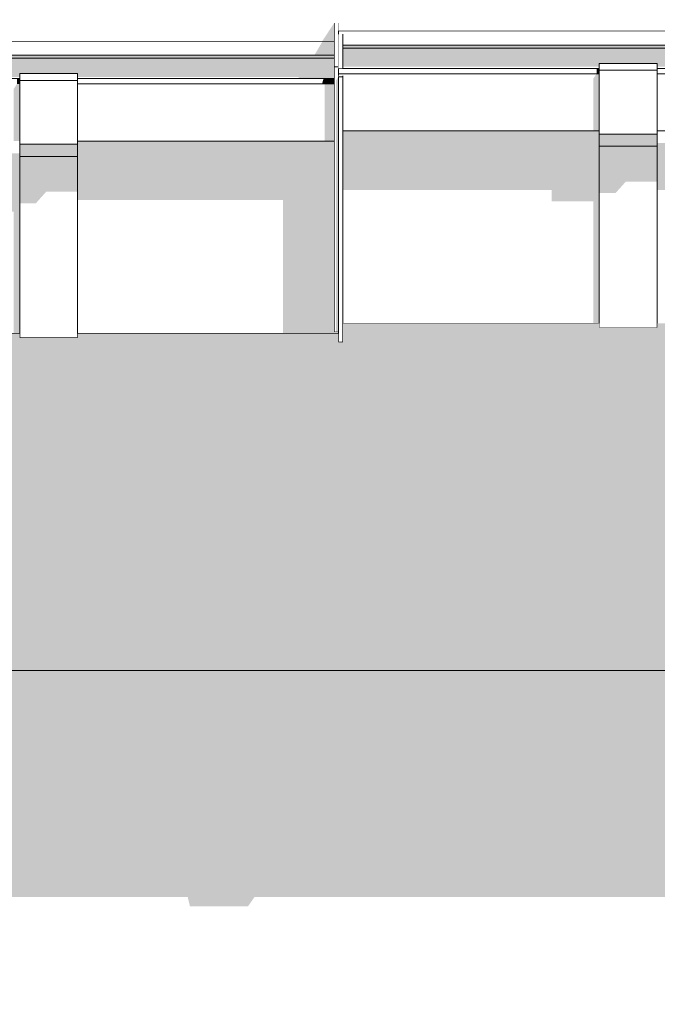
# Model space of a CAD drawing. Header units: millimetres. Extents: x 11 to 55443, y -2 to 19464.
# Tile 65 of 135: x 25034 to 25254, y 16586 to 16926. Entities that reach past the tile are written whole.
import ezdxf

# ---------------------------------------------------------------- set-up
doc = ezdxf.new("R2010")
doc.units = ezdxf.units.MM
doc.header["$MEASUREMENT"] = 0
doc.linetypes.add('Wipeout_Contour', pattern=[1000, 0, -1000])
for name, color, linetype in [('Nowe_A__DACHY', 7, 'Continuous'), ('Nowe_A__SCIANY', 7, 'Continuous'), ('Nowe_A_WN_WYPOSAZENIE', 7, 'Continuous')]:
    doc.layers.add(name, color=color, linetype=linetype)
doc.layers.add('Nowe_A__DACHY_Nr_pióra__92', color=7, linetype='Continuous', lineweight=13)
doc.layers.add('Nowe_A_WN_WYPOSAZENIE_Nr_pióra__2', color=7, linetype='Continuous', lineweight=13)

# ---------------------------------------------------------------- blocks, each defined once
blk = doc.blocks.new('ElemPrzekroju_1_1', base_point=(7287.15, 10853.98))
at = {"color": 254, "linetype": 'Wipeout_Contour', "lineweight": 0, "ltscale": 309390.890564}
blk.add_wipeout([(13174.94, 16663.09), (13177.21, 16663.09), (13177.21, 16583.09), (13174.94, 16583.09), (13174.94, 16173.98), (25493.8, 16173.98), (25493.8, 16586.35), (25490.8, 16586.35), (25490.8, 16666.35), (25493.8, 16666.35), (25493.8, 16701.59), (13174.94, 16701.59)], dxfattribs=at).dxf.layer = 'Nowe_A__SCIANY'
at = {"layer": 'Nowe_A__SCIANY', "linetype": 'Continuous', "lineweight": 0, "true_color": 0x000000}
blk.add_hatch(color=18, dxfattribs=at).paths.add_polyline_path([(13174.94, 16663.09), (13177.21, 16663.09), (13177.21, 16616.9), (13676.52, 16616.9), (13677.29, 16613.62), (13697.29, 16613.62), (13699.61, 16616.9), (14430.13, 16616.9), (14430.9, 16613.62), (14450.9, 16613.62), (14453.22, 16616.9), (15183.74, 16616.9), (15184.51, 16613.62), (15204.51, 16613.62), (15206.83, 16616.9), (15937.35, 16616.9), (15938.12, 16613.62), (15958.12, 16613.62), (15960.44, 16616.9), (16690.96, 16616.9), (16691.73, 16613.62), (16711.73, 16613.62), (16714.05, 16616.9), (17444.57, 16616.9), (17445.34, 16613.62), (17465.34, 16613.62), (17467.66, 16616.9), (18198.18, 16616.9), (18198.95, 16613.62), (18218.95, 16613.62), (18221.27, 16616.9), (18951.79, 16616.9), (18952.56, 16613.62), (18972.56, 16613.62), (18974.88, 16616.9), (19044.56, 16616.9), (19048.99, 16598.06), (19049.79, 16598.06), (19050.49, 16595.06), (19051.99, 16595.06), (19069.56, 16619.9), (19151.79, 16619.9), (19152.56, 16616.62), (19172.56, 16616.62), (19174.88, 16619.9), (19971.78, 16619.9), (19972.56, 16616.62), (19992.56, 16616.62), (19994.87, 16619.9), (20791.78, 16619.9), (20792.55, 16616.62), (20812.55, 16616.62), (20814.87, 16619.9), (21611.78, 16619.9), (21612.55, 16616.62), (21632.55, 16616.62), (21634.87, 16619.9), (22431.78, 16619.9), (22432.55, 16616.62), (22452.55, 16616.62), (22454.87, 16619.9), (23251.78, 16619.9), (23252.55, 16616.62), (23272.55, 16616.62), (23274.87, 16619.9), (24071.78, 16619.9), (24072.55, 16616.62), (24092.55, 16616.62), (24094.87, 16619.9), (24891.77, 16619.9), (24892.55, 16616.62), (24912.55, 16616.62), (24914.86, 16619.9), (24984.67, 16619.9), (24988.98, 16601.57), (24989.65, 16601.57), (24990.48, 16598.06), (24991.98, 16598.06), (25009.91, 16623.42), (25091.77, 16623.42), (25092.55, 16620.14), (25112.55, 16620.14), (25114.86, 16623.42), (25319.3, 16623.42), (25319.8, 16621.3), (25381.3, 16549.14), (25381.3, 16502.25), (25377.37, 16490.11), (25377.37, 16410.11), (25378.38, 16393.4), (25381.3, 16390.18), (25381.3, 16173.98), (25493.8, 16173.98), (25493.8, 16586.35), (25490.8, 16586.35), (25490.8, 16666.35), (25493.8, 16666.35), (25493.8, 16701.59), (13174.94, 16701.59)])
blk = doc.blocks.new('ElemPrzekroju_18_1', base_point=(7287.15, 10853.98))
at = {"color": 254, "linetype": 'Wipeout_Contour', "lineweight": 0, "ltscale": 121218.907448}
blk.add_wipeout([(25142.3, 16925.08), (25142.3, 16910), (25143.8, 16910), (25143.8, 16925.08)], dxfattribs=at).dxf.layer = 'Nowe_A_WN_WYPOSAZENIE'
at = {"color": 254, "linetype": 'Wipeout_Contour', "lineweight": 0, "ltscale": 182373.044272}
blk.add_wipeout([(25461.3, 16922.41), (25143.8, 16922.41), (25143.8, 16921.24), (25145.3, 16921.24), (25145.3, 16917.49), (25461.3, 16917.49)], dxfattribs=at).dxf.layer = 'Nowe_A_WN_WYPOSAZENIE'
at = {"color": 254, "linetype": 'Wipeout_Contour', "lineweight": 0, "ltscale": 121100.02579}
blk.add_wipeout([(25142.3, 16910), (25142.3, 16818.41), (25143.8, 16818.41), (25143.8, 16910)], dxfattribs=at).dxf.layer = 'Nowe_A_WN_WYPOSAZENIE'
at = {"layer": 'Nowe_A_WN_WYPOSAZENIE_Nr_pióra__2', "color": 7, "linetype": 'Continuous', "lineweight": 13}
for p, q in [((25233.8, 16923.91), (25233.8, 16922.41)), ((25253.8, 16923.91), (25233.8, 16923.91)), ((25253.8, 16923.91), (25253.8, 16922.41)), ((25461.3, 16922.41), (25143.8, 16922.41)), ((25142.3, 16818.41), (25143.8, 16818.41))]:
    blk.add_line(p, q, dxfattribs=at)
at = {"color": 254, "linetype": 'Wipeout_Contour', "lineweight": 0, "ltscale": 121750.466637}
blk.add_wipeout([(25145.3, 16917.49), (25145.3, 16916.43), (25461.3, 16916.43), (25461.3, 16917.49)], dxfattribs=at).dxf.layer = 'Nowe_A_WN_WYPOSAZENIE'
at = {"layer": 'Nowe_A_WN_WYPOSAZENIE', "linetype": 'Continuous', "lineweight": 0, "true_color": 0x000000}
blk.add_hatch(color=18, dxfattribs=at).paths.add_polyline_path([(25145.3, 16917.49), (25145.3, 16916.43), (25461.3, 16916.43), (25461.3, 16917.49)])
at = {"color": 254, "linetype": 'Wipeout_Contour', "lineweight": 0, "ltscale": 1440462.412749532}
blk.add_wipeout([(31368.98, 16916.43), (25145.3, 16916.43), (25145.3, 16909.42), (25233.8, 16909.42), (25233.8, 16911.16), (25253.8, 16911.16), (25253.8, 16909.42), (25461.3, 16909.42), (25461.3, 16911.16), (25626.3, 16911.16), (25626.3, 16909.42), (25987.14, 16909.42), (25987.14, 16911.16), (26007.14, 16911.16), (26007.14, 16909.42), (26740.47, 16909.42), (26740.47, 16911.16), (26760.47, 16911.16), (26760.47, 16909.42), (27493.81, 16909.42), (27493.81, 16911.16), (27513.81, 16911.16), (27513.81, 16909.42), (28247.14, 16909.42), (28247.14, 16911.16), (28267.14, 16911.16), (28267.14, 16909.42), (29000.48, 16909.42), (29000.48, 16911.16), (29020.48, 16911.16), (29020.48, 16909.42), (29753.81, 16909.42), (29753.81, 16911.16), (29773.81, 16911.16), (29773.81, 16909.42), (30507.15, 16909.42), (30507.15, 16911.16), (30527.15, 16911.16), (30527.15, 16909.42), (31260.48, 16909.42), (31260.48, 16911.16), (31280.48, 16911.16), (31280.48, 16909.42), (31368.98, 16909.42)], dxfattribs=at).dxf.layer = 'Nowe_A_WN_WYPOSAZENIE'
at = {"layer": 'Nowe_A_WN_WYPOSAZENIE_Nr_pióra__2', "color": 7, "linetype": 'Continuous', "lineweight": 13}
for p, q in [((25461.3, 16917.49), (25145.3, 16917.49)), ((25461.3, 16916.43), (25145.3, 16916.43))]:
    blk.add_line(p, q, dxfattribs=at)
at = {"color": 254, "linetype": 'Wipeout_Contour', "lineweight": 0, "ltscale": 121350.640964}
blk.add_wipeout([(25143.8, 16909.42), (25143.8, 16907.57), (25233.8, 16907.57), (25233.8, 16909.42)], dxfattribs=at).dxf.layer = 'Nowe_A_WN_WYPOSAZENIE'
at = {"color": 254, "linetype": 'Wipeout_Contour', "lineweight": 0, "ltscale": 121911.835817}
blk.add_wipeout([(25461.3, 16909.42), (25253.8, 16909.42), (25253.8, 16907.57), (25461.3, 16907.57)], dxfattribs=at).dxf.layer = 'Nowe_A_WN_WYPOSAZENIE'
at = {"layer": 'Nowe_A_WN_WYPOSAZENIE_Nr_pióra__2', "color": 7, "linetype": 'Continuous', "lineweight": 13}
for p, q in [((25142.3, 16925.08), (25142.3, 16910)), ((25143.8, 16925.08), (25143.8, 16910)), ((25142.3, 16910), (25143.8, 16910))]:
    blk.add_line(p, q, dxfattribs=at)
at = {"color": 254, "linetype": 'Wipeout_Contour', "lineweight": 0, "ltscale": 181929.238566}
blk.add_wipeout([(25143.8, 16906.88), (25145.3, 16906.88), (25145.3, 16887.87), (25233.8, 16887.87), (25233.8, 16907.57), (25143.8, 16907.57)], dxfattribs=at).dxf.layer = 'Nowe_A_WN_WYPOSAZENIE'
at = {"color": 254, "linetype": 'Wipeout_Contour', "lineweight": 0, "ltscale": 121887.940383}
blk.add_wipeout([(25461.3, 16907.57), (25253.8, 16907.57), (25253.8, 16887.87), (25461.3, 16887.87)], dxfattribs=at).dxf.layer = 'Nowe_A_WN_WYPOSAZENIE'
at = {"layer": 'Nowe_A_WN_WYPOSAZENIE_Nr_pióra__2', "color": 7, "linetype": 'Continuous', "lineweight": 13}
for p, q in [((25142.3, 16910), (25142.3, 16818.41)), ((25143.8, 16910), (25143.8, 16906.56))]:
    blk.add_line(p, q, dxfattribs=at)
at = {"color": 254, "linetype": 'Wipeout_Contour', "lineweight": 0, "ltscale": 121536.614868}
blk.add_wipeout([(25253.8, 16911.16), (25233.8, 16911.16), (25233.8, 16908.79), (25253.8, 16908.79)], dxfattribs=at).dxf.layer = 'Nowe_A_WN_WYPOSAZENIE'
at = {"color": 254, "linetype": 'Wipeout_Contour', "lineweight": 0, "ltscale": 121302.499579}
blk.add_wipeout([(25145.3, 16883.67), (25233.8, 16883.67), (25233.8, 16887.87), (25145.3, 16887.87)], dxfattribs=at).dxf.layer = 'Nowe_A_WN_WYPOSAZENIE'
at = {"layer": 'Nowe_A_WN_WYPOSAZENIE', "linetype": 'Continuous', "lineweight": 0, "true_color": 0x000000}
blk.add_hatch(color=18, dxfattribs=at).paths.add_polyline_path([(25145.3, 16883.67), (25233.8, 16883.67), (25233.8, 16887.87), (25145.3, 16887.87)])
at = {"layer": 'Nowe_A_WN_WYPOSAZENIE_Nr_pióra__2', "color": 7, "linetype": 'Continuous', "lineweight": 13}
blk.add_line((25253.8, 16911.16), (25233.8, 16911.16), dxfattribs=at)
at = {"color": 254, "linetype": 'Wipeout_Contour', "lineweight": 0, "ltscale": 121509.472877}
blk.add_wipeout([(25253.8, 16908.79), (25233.8, 16908.79), (25233.8, 16886.76), (25253.8, 16886.76)], dxfattribs=at).dxf.layer = 'Nowe_A_WN_WYPOSAZENIE'
at = {"color": 254, "linetype": 'Wipeout_Contour', "lineweight": 0, "ltscale": 121228.573743}
blk.add_wipeout([(25145.3, 16883.67), (25145.3, 16821.41), (25233.8, 16821.41), (25233.8, 16883.67)], dxfattribs=at).dxf.layer = 'Nowe_A_WN_WYPOSAZENIE'
at = {"layer": 'Nowe_A_WN_WYPOSAZENIE', "linetype": 'Continuous', "lineweight": 0, "true_color": 0x000000}
for points in [[(25145.3, 16916.43), (25145.3, 16909.99), (25233.8, 16909.99), (25233.8, 16911.16), (25253.8, 16911.16), (25253.8, 16909.99), (25455.12, 16909.99), (25454.88, 16909.42), (25461.3, 16909.42), (25461.3, 16911.16), (25626.3, 16911.16), (25626.3, 16909.99), (25987.14, 16909.99), (25987.14, 16911.16), (26007.14, 16911.16), (26007.14, 16909.99), (26740.47, 16909.99), (26740.47, 16911.16), (26760.47, 16911.16), (26760.47, 16909.99), (27493.81, 16909.99), (27493.81, 16911.16), (27513.81, 16911.16), (27513.81, 16909.99), (28247.14, 16909.99), (28247.14, 16911.16), (28267.14, 16911.16), (28267.14, 16909.99), (29000.48, 16909.99), (29000.48, 16911.16), (29020.48, 16911.16), (29020.48, 16909.99), (29753.81, 16909.99), (29753.81, 16911.16), (29773.81, 16911.16), (29773.81, 16909.99), (30507.15, 16909.99), (30507.15, 16911.16), (30527.15, 16911.16), (30527.15, 16909.99), (31260.48, 16909.99), (31260.48, 16911.16), (31280.48, 16911.16), (31280.48, 16909.99), (31359.18, 16909.99), (31358.8, 16909.42), (31368.98, 16909.42), (31368.98, 16916.43)], [(25232.85, 16909.42), (25232.85, 16907.57), (25233.8, 16907.57), (25233.8, 16909.42)], [(25143.8, 16906.56), (25142.98, 16905.32), (25142.98, 16818.41), (25143.8, 16818.41)]]:
    blk.add_hatch(color=18, dxfattribs=at).paths.add_polyline_path(points)
at = {"layer": 'Nowe_A_WN_WYPOSAZENIE_Nr_pióra__2', "color": 7, "linetype": 'Continuous', "lineweight": 13}
for p, q in [((25233.8, 16911.16), (25233.8, 16908.79)), ((25253.8, 16911.16), (25253.8, 16908.79)), ((25233.8, 16909.42), (25143.8, 16909.42)), ((25233.8, 16907.57), (25143.8, 16907.57)), ((25253.8, 16908.79), (25233.8, 16908.79)), ((25461.3, 16909.42), (25253.8, 16909.42)), ((25461.3, 16907.57), (25253.8, 16907.57))]:
    blk.add_line(p, q, dxfattribs=at)
at = {"color": 254, "linetype": 'Wipeout_Contour', "lineweight": 0, "ltscale": 121480.294718}
blk.add_wipeout([(25253.8, 16886.76), (25233.8, 16886.76), (25233.8, 16882.56), (25253.8, 16882.56)], dxfattribs=at).dxf.layer = 'Nowe_A_WN_WYPOSAZENIE'
at = {"layer": 'Nowe_A_WN_WYPOSAZENIE', "linetype": 'Continuous', "lineweight": 0, "true_color": 0x000000}
for points in [[(25231.77, 16905.92), (25231.77, 16887.87), (25233.8, 16887.87), (25233.8, 16907.57), (25232.85, 16907.57)], [(25253.8, 16886.76), (25233.8, 16886.76), (25233.8, 16882.56), (25253.8, 16882.56)]]:
    blk.add_hatch(color=18, dxfattribs=at).paths.add_polyline_path(points)
at = {"layer": 'Nowe_A_WN_WYPOSAZENIE_Nr_pióra__2', "color": 7, "linetype": 'Continuous', "lineweight": 13}
for p, q in [((25233.8, 16908.79), (25233.8, 16886.76)), ((25253.8, 16908.79), (25253.8, 16886.76)), ((25233.8, 16887.87), (25145.3, 16887.87)), ((25253.8, 16886.76), (25233.8, 16886.76)), ((25461.3, 16887.87), (25253.8, 16887.87))]:
    blk.add_line(p, q, dxfattribs=at)
at = {"color": 254, "linetype": 'Wipeout_Contour', "lineweight": 0, "ltscale": 121406.053378}
blk.add_wipeout([(25253.8, 16882.56), (25233.8, 16882.56), (25233.8, 16819.91), (25253.8, 16819.91)], dxfattribs=at).dxf.layer = 'Nowe_A_WN_WYPOSAZENIE'
at = {"layer": 'Nowe_A_WN_WYPOSAZENIE', "linetype": 'Continuous', "lineweight": 0, "true_color": 0x000000}
for points in [[(25145.3, 16883.67), (25145.3, 16867.51), (25217.38, 16867.51), (25217.38, 16863.53), (25231.77, 16863.53), (25231.77, 16821.41), (25233.8, 16821.41), (25233.8, 16883.67)], [(25253.8, 16883.67), (25253.8, 16867.51), (25444.88, 16867.51), (25444.88, 16863.53), (25459.28, 16863.53), (25459.3, 16821.41), (25461.3, 16821.41), (25461.3, 16883.67)], [(25253.8, 16882.56), (25233.8, 16882.56), (25233.8, 16866.4), (25239.41, 16866.4), (25242.96, 16870.38), (25253.8, 16870.38)]]:
    blk.add_hatch(color=18, dxfattribs=at).paths.add_polyline_path(points)
at = {"layer": 'Nowe_A_WN_WYPOSAZENIE_Nr_pióra__2', "color": 7, "linetype": 'Continuous', "lineweight": 13}
for p, q in [((25233.8, 16886.76), (25233.8, 16882.56)), ((25253.8, 16886.76), (25253.8, 16882.56)), ((25233.8, 16882.56), (25233.8, 16819.91)), ((25253.8, 16882.56), (25233.8, 16882.56)), ((25253.8, 16882.56), (25253.8, 16819.91)), ((25233.8, 16821.41), (25145.3, 16821.41)), ((25253.8, 16819.91), (25233.8, 16819.91))]:
    blk.add_line(p, q, dxfattribs=at)
blk = doc.blocks.new('ElemPrzekroju_21_1', base_point=(7287.15, 10853.98))
at = {"color": 254, "linetype": 'Wipeout_Contour', "lineweight": 0, "ltscale": 121218.938559}
blk.add_wipeout([(25143.8, 16921.24), (25143.8, 16909.42), (25145.3, 16909.42), (25145.3, 16921.24)], dxfattribs=at).dxf.layer = 'Nowe_A_WN_WYPOSAZENIE'
at = {"color": 254, "linetype": 'Wipeout_Contour', "lineweight": 0, "ltscale": 121199.640414}
blk.add_wipeout([(25143.8, 16906.49), (25145.3, 16906.49), (25145.3, 16906.88), (25143.8, 16906.88)], dxfattribs=at).dxf.layer = 'Nowe_A_WN_WYPOSAZENIE'
at = {"layer": 'Nowe_A_WN_WYPOSAZENIE_Nr_pióra__2', "color": 7, "linetype": 'Continuous', "lineweight": 13}
blk.add_line((25145.3, 16921.24), (25145.3, 16909.42), dxfattribs=at)
at = {"color": 254, "linetype": 'Wipeout_Contour', "lineweight": 0, "ltscale": 162980.985446}
blk.add_wipeout([(19203.82, 16918.3), (19205.32, 16918.3), (19205.32, 16913.98), (25142.3, 16913.98), (25142.3, 16918.89), (19203.82, 16918.89)], dxfattribs=at).dxf.layer = 'Nowe_A_WN_WYPOSAZENIE'
at = {"color": 254, "linetype": 'Wipeout_Contour', "lineweight": 0, "ltscale": 121097.179563}
blk.add_wipeout([(25145.3, 16906.49), (25143.8, 16906.49), (25143.8, 16814.89), (25145.3, 16814.89)], dxfattribs=at).dxf.layer = 'Nowe_A_WN_WYPOSAZENIE'
at = {"layer": 'Nowe_A_WN_WYPOSAZENIE_Nr_pióra__2', "color": 7, "linetype": 'Continuous', "lineweight": 13}
for p, q in [((25033.8, 16920.39), (25033.8, 16918.89)), ((25033.8, 16920.39), (25053.8, 16920.39)), ((25053.8, 16920.39), (25053.8, 16918.89)), ((19203.82, 16918.89), (25142.3, 16918.89)), ((25145.3, 16906.88), (25145.3, 16906.49)), ((25145.3, 16814.89), (25143.8, 16814.89))]:
    blk.add_line(p, q, dxfattribs=at)
at = {"color": 254, "linetype": 'Wipeout_Contour', "lineweight": 0, "ltscale": 111785.912759}
blk.add_wipeout([(19205.32, 16913.98), (19205.32, 16912.92), (25142.3, 16912.92), (25142.3, 16913.98)], dxfattribs=at).dxf.layer = 'Nowe_A_WN_WYPOSAZENIE'
at = {"layer": 'Nowe_A_WN_WYPOSAZENIE', "linetype": 'Continuous', "lineweight": 0, "true_color": 0x000000}
blk.add_hatch(color=18, dxfattribs=at).paths.add_polyline_path([(19205.32, 16913.98), (19205.32, 16912.92), (25142.3, 16912.92), (25142.3, 16913.98)])
at = {"color": 254, "linetype": 'Wipeout_Contour', "lineweight": 0, "ltscale": 1004804.00472042}
blk.add_wipeout([(25142.3, 16912.92), (19205.32, 16912.92), (19205.32, 16905.9), (19293.82, 16905.9), (19293.82, 16907.64), (19313.82, 16907.64), (19313.82, 16905.9), (20113.81, 16905.9), (20113.81, 16907.64), (20133.81, 16907.64), (20133.81, 16905.9), (20933.81, 16905.9), (20933.81, 16907.64), (20953.81, 16907.64), (20953.81, 16905.9), (21753.81, 16905.9), (21753.81, 16907.64), (21773.81, 16907.64), (21773.81, 16905.9), (22573.81, 16905.9), (22573.81, 16907.64), (22593.81, 16907.64), (22593.81, 16905.9), (23393.81, 16905.9), (23393.81, 16907.64), (23413.81, 16907.64), (23413.81, 16905.9), (24213.81, 16905.9), (24213.81, 16907.64), (24233.81, 16907.64), (24233.81, 16905.9), (25033.8, 16905.9), (25033.8, 16907.64), (25053.8, 16907.64), (25053.8, 16905.9), (25142.3, 16905.9)], dxfattribs=at).dxf.layer = 'Nowe_A_WN_WYPOSAZENIE'
at = {"layer": 'Nowe_A_WN_WYPOSAZENIE', "linetype": 'Continuous', "lineweight": 0, "true_color": 0x000000}
blk.add_hatch(color=18, dxfattribs=at).paths.add_polyline_path([(25135.49, 16913.98), (25142.3, 16913.98), (25142.3, 16918.89), (25138.37, 16918.89)])
at = {"layer": 'Nowe_A_WN_WYPOSAZENIE_Nr_pióra__2', "color": 7, "linetype": 'Continuous', "lineweight": 13}
for p, q in [((19205.32, 16913.98), (25142.3, 16913.98)), ((19205.32, 16912.92), (25142.3, 16912.92))]:
    blk.add_line(p, q, dxfattribs=at)
at = {"color": 254, "linetype": 'Wipeout_Contour', "lineweight": 0, "ltscale": 121041.563054}
blk.add_wipeout([(25053.8, 16904.06), (25142.3, 16904.06), (25142.3, 16905.9), (25053.8, 16905.9)], dxfattribs=at).dxf.layer = 'Nowe_A_WN_WYPOSAZENIE'
at = {"layer": 'Nowe_A_WN_WYPOSAZENIE_Nr_pióra__2', "color": 7, "linetype": 'Continuous', "lineweight": 13}
for p in [(25143.8, 16906.56), (25145.3, 16906.49)]:
    blk.add_line(p, (25143.8, 16906.49), dxfattribs=at)
at = {"color": 254, "linetype": 'Wipeout_Contour', "lineweight": 0, "ltscale": 121017.500954}
blk.add_wipeout([(25053.8, 16904.06), (25053.8, 16884.36), (25142.3, 16884.36), (25142.3, 16904.06)], dxfattribs=at).dxf.layer = 'Nowe_A_WN_WYPOSAZENIE'
at = {"layer": 'Nowe_A_WN_WYPOSAZENIE', "linetype": 'Continuous', "lineweight": 0, "true_color": 0x000000}
blk.add_hatch(color=18, dxfattribs=at).paths.add_polyline_path([(25138.18, 16904.17), (25139.07, 16904.06), (25142.3, 16904.06), (25142.3, 16905.9), (25138.62, 16905.9)])
at = {"color": 254, "linetype": 'Wipeout_Contour', "lineweight": 0, "ltscale": 120864.912248}
blk.add_wipeout([(25033.8, 16907.64), (25033.8, 16905.27), (25053.8, 16905.27), (25053.8, 16907.64)], dxfattribs=at).dxf.layer = 'Nowe_A_WN_WYPOSAZENIE'
at = {"color": 254, "linetype": 'Wipeout_Contour', "lineweight": 0, "ltscale": 120990.812502}
blk.add_wipeout([(25053.8, 16880.16), (25142.3, 16880.16), (25142.3, 16884.36), (25053.8, 16884.36)], dxfattribs=at).dxf.layer = 'Nowe_A_WN_WYPOSAZENIE'
at = {"layer": 'Nowe_A_WN_WYPOSAZENIE', "linetype": 'Continuous', "lineweight": 0, "true_color": 0x000000}
for points in [[(25142.3, 16904.06), (25139.07, 16904.06), (25139.07, 16884.36), (25142.3, 16884.36)], [(25053.8, 16880.16), (25142.3, 16880.16), (25142.3, 16884.36), (25053.8, 16884.36)]]:
    blk.add_hatch(color=18, dxfattribs=at).paths.add_polyline_path(points)
at = {"layer": 'Nowe_A_WN_WYPOSAZENIE_Nr_pióra__2', "color": 7, "linetype": 'Continuous', "lineweight": 13}
blk.add_line((25033.8, 16907.64), (25053.8, 16907.64), dxfattribs=at)
at = {"color": 254, "linetype": 'Wipeout_Contour', "lineweight": 0, "ltscale": 120837.62503}
blk.add_wipeout([(25033.8, 16905.27), (25033.8, 16883.25), (25053.8, 16883.25), (25053.8, 16905.27)], dxfattribs=at).dxf.layer = 'Nowe_A_WN_WYPOSAZENIE'
at = {"color": 254, "linetype": 'Wipeout_Contour', "lineweight": 0, "ltscale": 181415.59938}
blk.add_wipeout([(25053.8, 16880.16), (25053.8, 16817.89), (25143.8, 16817.89), (25143.8, 16818.41), (25142.3, 16818.41), (25142.3, 16880.16)], dxfattribs=at).dxf.layer = 'Nowe_A_WN_WYPOSAZENIE'
at = {"layer": 'Nowe_A_WN_WYPOSAZENIE', "linetype": 'Continuous', "lineweight": 0, "true_color": 0x000000}
for points in [[(19205.32, 16912.92), (19205.32, 16906.48), (19293.82, 16906.48), (19293.82, 16907.64), (19313.82, 16907.64), (19313.82, 16906.48), (20113.81, 16906.48), (20113.81, 16907.64), (20133.81, 16907.64), (20133.81, 16906.48), (20933.81, 16906.48), (20933.81, 16907.64), (20953.81, 16907.64), (20953.81, 16906.48), (21753.81, 16906.48), (21753.81, 16907.64), (21773.81, 16907.64), (21773.81, 16906.48), (22573.81, 16906.48), (22573.81, 16907.64), (22593.81, 16907.64), (22593.81, 16906.48), (23393.81, 16906.48), (23393.81, 16907.64), (23413.81, 16907.64), (23413.81, 16906.48), (24213.81, 16906.48), (24213.81, 16907.64), (24233.81, 16907.64), (24233.81, 16906.48), (25033.8, 16906.48), (25033.8, 16907.64), (25053.8, 16907.64), (25053.8, 16906.48), (25130.19, 16906.48), (25129.81, 16905.9), (25142.3, 16905.9), (25142.3, 16912.92)], [(25032.85, 16904.06), (25033.8, 16904.06), (25033.8, 16905.9), (25032.85, 16905.9)]]:
    blk.add_hatch(color=18, dxfattribs=at).paths.add_polyline_path(points)
at = {"layer": 'Nowe_A_WN_WYPOSAZENIE_Nr_pióra__2', "color": 7, "linetype": 'Continuous', "lineweight": 13}
for p, q in [((25033.8, 16907.64), (25033.8, 16905.27)), ((25053.8, 16907.64), (25053.8, 16905.27)), ((24233.81, 16905.9), (25033.8, 16905.9)), ((25033.8, 16905.27), (25053.8, 16905.27)), ((25053.8, 16905.9), (25142.3, 16905.9)), ((25053.8, 16904.06), (25142.3, 16904.06)), ((25143.8, 16906.49), (25143.8, 16814.89)), ((25145.3, 16906.49), (25145.3, 16814.89))]:
    blk.add_line(p, q, dxfattribs=at)
at = {"color": 254, "linetype": 'Wipeout_Contour', "lineweight": 0, "ltscale": 120808.290734}
blk.add_wipeout([(25033.8, 16883.25), (25033.8, 16879.04), (25053.8, 16879.04), (25053.8, 16883.25)], dxfattribs=at).dxf.layer = 'Nowe_A_WN_WYPOSAZENIE'
at = {"layer": 'Nowe_A_WN_WYPOSAZENIE', "linetype": 'Continuous', "lineweight": 0, "true_color": 0x000000}
for points in [[(25031.77, 16902.4), (25031.77, 16884.36), (25033.8, 16884.36), (25033.8, 16904.06), (25032.85, 16904.06)], [(25033.8, 16883.25), (25033.8, 16879.04), (25053.8, 16879.04), (25053.8, 16883.25)]]:
    blk.add_hatch(color=18, dxfattribs=at).paths.add_polyline_path(points)
at = {"layer": 'Nowe_A_WN_WYPOSAZENIE_Nr_pióra__2', "color": 7, "linetype": 'Continuous', "lineweight": 13}
for p, q in [((25033.8, 16905.27), (25033.8, 16883.25)), ((25053.8, 16905.27), (25053.8, 16883.25)), ((25033.8, 16883.25), (25053.8, 16883.25)), ((25053.8, 16884.36), (25142.3, 16884.36))]:
    blk.add_line(p, q, dxfattribs=at)
at = {"color": 254, "linetype": 'Wipeout_Contour', "lineweight": 0, "ltscale": 120733.651517}
blk.add_wipeout([(25033.8, 16879.04), (25033.8, 16816.39), (25053.8, 16816.39), (25053.8, 16879.04)], dxfattribs=at).dxf.layer = 'Nowe_A_WN_WYPOSAZENIE'
at = {"layer": 'Nowe_A_WN_WYPOSAZENIE', "linetype": 'Continuous', "lineweight": 0, "true_color": 0x000000}
for points in [[(24233.81, 16880.16), (24233.81, 16864), (25017.38, 16864), (25017.38, 16860.02), (25031.77, 16860.02), (25031.77, 16817.89), (25033.8, 16817.89), (25033.8, 16880.16)], [(25053.8, 16880.16), (25053.8, 16864), (25124.67, 16864), (25124.67, 16817.89), (25143.8, 16817.89), (25143.8, 16818.41), (25142.3, 16818.41), (25142.3, 16880.16)], [(25033.8, 16879.04), (25033.8, 16862.89), (25039.41, 16862.89), (25042.96, 16866.87), (25053.8, 16866.87), (25053.8, 16879.04)]]:
    blk.add_hatch(color=18, dxfattribs=at).paths.add_polyline_path(points)
at = {"layer": 'Nowe_A_WN_WYPOSAZENIE_Nr_pióra__2', "color": 7, "linetype": 'Continuous', "lineweight": 13}
for p, q in [((25033.8, 16883.25), (25033.8, 16879.04)), ((25053.8, 16883.25), (25053.8, 16879.04)), ((25033.8, 16879.04), (25033.8, 16816.39)), ((25033.8, 16879.04), (25053.8, 16879.04)), ((25053.8, 16879.04), (25053.8, 16816.39)), ((24233.81, 16817.89), (25033.8, 16817.89)), ((25033.8, 16816.39), (25053.8, 16816.39)), ((25053.8, 16817.89), (25143.8, 16817.89))]:
    blk.add_line(p, q, dxfattribs=at)
blk = doc.blocks.new('ElemPrzekroju_39_1', base_point=(7287.15, 10853.98))
at = {"color": 254, "linetype": 'Wipeout_Contour', "lineweight": 0, "ltscale": 5226076.326641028}
blk.add_wipeout([(43817.15, 16926.25), (6757.15, 16926.25), (6757.15, 16915.89), (6847.15, 16915.89), (6847.15, 16917.39), (6867.15, 16917.39), (6867.15, 16915.89), (7599.37, 16915.89), (7599.37, 16917.39), (7619.37, 16917.39), (7619.37, 16915.89), (8351.6, 16915.89), (8351.6, 16917.39), (8371.6, 16917.39), (8371.6, 16915.89), (9103.82, 16915.89), (9103.82, 16917.39), (9123.82, 16917.39), (9123.82, 16915.89), (9856.04, 16915.89), (9856.04, 16917.39), (9876.04, 16917.39), (9876.04, 16915.89), (10608.27, 16915.89), (10608.27, 16917.39), (10628.27, 16917.39), (10628.27, 16915.89), (11360.49, 16915.89), (11360.49, 16917.39), (11380.49, 16917.39), (11380.49, 16915.89), (12112.71, 16915.89), (12112.71, 16917.39), (12132.71, 16917.39), (12132.71, 16915.89), (12864.94, 16915.89), (12864.94, 16917.39), (12884.94, 16917.39), (12884.94, 16915.89), (12973.44, 16915.89), (12973.44, 16918.57), (12976.44, 16918.57), (12976.44, 16915.89), (13042.44, 16915.89), (13042.44, 16917.39), (13207.44, 16917.39), (13207.44, 16915.89), (13818.55, 16915.89), (13818.55, 16917.39), (13838.55, 16917.39), (13838.55, 16915.89), (14572.16, 16915.89), (14572.16, 16917.39), (14592.16, 16917.39), (14592.16, 16915.89), (15325.77, 16915.89), (15325.77, 16917.39), (15345.77, 16917.39), (15345.77, 16915.89), (16079.38, 16915.89), (16079.38, 16917.39), (16099.38, 16917.39), (16099.38, 16915.89), (16832.99, 16915.89), (16832.99, 16917.39), (16852.99, 16917.39), (16852.99, 16915.89), (17586.6, 16915.89), (17586.6, 16917.39), (17606.6, 16917.39), (17606.6, 16915.89), (18340.21, 16915.89), (18340.21, 16917.39), (18360.21, 16917.39), (18360.21, 16915.89), (19093.82, 16915.89), (19093.82, 16917.39), (19113.82, 16917.39), (19113.82, 16915.89), (19202.32, 16915.89), (19202.32, 16921.57), (19203.82, 16921.57), (19203.82, 16918.89), (25142.3, 16918.89), (25142.3, 16925.08), (25143.8, 16925.08), (25143.8, 16922.41), (25461.3, 16922.41), (25461.3, 16923.91), (25626.3, 16923.91), (25626.3, 16922.41), (31368.98, 16922.41), (31368.98, 16925.08), (31371.98, 16925.08), (31371.98, 16922.41), (31460.48, 16922.41), (31460.48, 16923.91), (31480.48, 16923.91), (31480.48, 16922.41), (32280.48, 16922.41), (32280.48, 16923.91), (32300.48, 16923.91), (32300.48, 16922.41), (33100.48, 16922.41), (33100.48, 16923.91), (33120.48, 16923.91), (33120.48, 16922.41), (33920.48, 16922.41), (33920.48, 16923.91), (33940.48, 16923.91), (33940.48, 16922.41), (34740.48, 16922.41), (34740.48, 16923.91), (34760.48, 16923.91), (34760.48, 16922.41), (35560.47, 16922.41), (35560.47, 16923.91), (35580.47, 16923.91), (35580.47, 16922.41), (36380.47, 16922.41), (36380.47, 16923.91), (36400.47, 16923.91), (36400.47, 16922.41), (37200.47, 16922.41), (37200.47, 16923.91), (37220.47, 16923.91), (37220.47, 16922.41), (37308.97, 16922.41), (37308.97, 16925.08), (37311.97, 16925.08), (37311.97, 16922.41), (37377.97, 16922.41), (37377.97, 16923.91), (37542.97, 16923.91), (37542.97, 16922.41), (38188.81, 16922.41), (38188.81, 16923.91), (38208.81, 16923.91), (38208.81, 16922.41), (38977.14, 16922.41), (38977.14, 16923.91), (38997.14, 16923.91), (38997.14, 16922.41), (39765.47, 16922.41), (39765.47, 16923.91), (39785.47, 16923.91), (39785.47, 16922.41), (40553.81, 16922.41), (40553.81, 16923.91), (40573.81, 16923.91), (40573.81, 16922.41), (41342.14, 16922.41), (41342.14, 16923.91), (41362.14, 16923.91), (41362.14, 16922.41), (42130.48, 16922.41), (42130.48, 16923.91), (42150.48, 16923.91), (42150.48, 16922.41), (42918.81, 16922.41), (42918.81, 16923.91), (42938.81, 16923.91), (42938.81, 16922.41), (43707.15, 16922.41), (43707.15, 16923.91), (43727.15, 16923.91), (43727.15, 16922.41), (43817.15, 16922.41)], dxfattribs=at).dxf.layer = 'Nowe_A__DACHY'
at = {"color": 254, "linetype": 'Wipeout_Contour', "lineweight": 0, "ltscale": 2145328.374886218}
blk.add_wipeout([(13174.94, 16708.84), (25493.8, 16708.84), (25493.8, 16736.41), (25461.3, 16821.41), (25253.8, 16821.41), (25253.8, 16819.91), (25233.8, 16819.91), (25233.8, 16821.41), (25145.3, 16821.41), (25145.3, 16814.89), (25143.8, 16814.89), (25143.8, 16817.89), (25053.8, 16817.89), (25053.8, 16816.39), (25033.8, 16816.39), (25033.8, 16817.89), (24233.81, 16817.89), (24233.81, 16816.39), (24213.81, 16816.39), (24213.81, 16817.89), (23413.81, 16817.89), (23413.81, 16816.39), (23393.81, 16816.39), (23393.81, 16817.89), (22593.81, 16817.89), (22593.81, 16816.39), (22573.81, 16816.39), (22573.81, 16817.89), (21773.81, 16817.89), (21773.81, 16816.39), (21753.81, 16816.39), (21753.81, 16817.89), (20953.81, 16817.89), (20953.81, 16816.39), (20933.81, 16816.39), (20933.81, 16817.89), (20133.81, 16817.89), (20133.81, 16816.39), (20113.81, 16816.39), (20113.81, 16817.89), (19313.82, 16817.89), (19313.82, 16816.39), (19293.82, 16816.39), (19293.82, 16817.89), (19205.32, 16817.89), (19205.32, 16811.89), (19203.82, 16811.89), (19203.82, 16814.89), (19113.82, 16814.89), (19113.82, 16813.39), (19093.82, 16813.39), (19093.82, 16814.89), (18360.21, 16814.89), (18360.21, 16813.39), (18340.21, 16813.39), (18340.21, 16814.89), (17606.6, 16814.89), (17606.6, 16813.39), (17586.6, 16813.39), (17586.6, 16814.89), (16852.99, 16814.89), (16852.99, 16813.39), (16832.99, 16813.39), (16832.99, 16814.89), (16099.38, 16814.89), (16099.38, 16813.39), (16079.38, 16813.39), (16079.38, 16814.89), (15345.77, 16814.89), (15345.77, 16813.39), (15325.77, 16813.39), (15325.77, 16814.89), (14592.16, 16814.89), (14592.16, 16813.39), (14572.16, 16813.39), (14572.16, 16814.89), (13838.55, 16814.89), (13838.55, 16813.39), (13818.55, 16813.39), (13818.55, 16814.89), (13207.44, 16814.89), (13174.94, 16729.89)], dxfattribs=at).dxf.layer = 'Nowe_A__DACHY'
at = {"layer": 'Nowe_A__DACHY', "linetype": 'Continuous', "lineweight": 0, "true_color": 0x000000}
blk.add_hatch(color=18, dxfattribs=at).paths.add_polyline_path([(25142.3, 16925.08), (25138.24, 16918.89), (25142.3, 16918.89)])
at = {"color": 254, "linetype": 'Wipeout_Contour', "lineweight": 0, "ltscale": 103509.531832}
blk.add_wipeout([(13174.94, 16708.84), (13174.94, 16701.59), (25493.8, 16701.59), (25493.8, 16708.84)], dxfattribs=at).dxf.layer = 'Nowe_A__DACHY'
at = {"layer": 'Nowe_A__DACHY', "linetype": 'Continuous', "lineweight": 0, "true_color": 0x000000}
for points in [[(13174.94, 16708.84), (25493.8, 16708.84), (25493.8, 16736.41), (25461.3, 16821.41), (25253.8, 16821.41), (25253.8, 16819.91), (25233.8, 16819.91), (25233.8, 16821.41), (25145.3, 16821.41), (25145.3, 16814.89), (25143.8, 16814.89), (25143.8, 16817.89), (25053.8, 16817.89), (25053.8, 16816.39), (25033.8, 16816.39), (25033.8, 16817.89), (24233.81, 16817.89), (24233.81, 16816.39), (24213.81, 16816.39), (24213.81, 16817.89), (23413.81, 16817.89), (23413.81, 16816.39), (23393.81, 16816.39), (23393.81, 16817.89), (22593.81, 16817.89), (22593.81, 16816.39), (22573.81, 16816.39), (22573.81, 16817.89), (21773.81, 16817.89), (21773.81, 16816.39), (21753.81, 16816.39), (21753.81, 16817.89), (20953.81, 16817.89), (20953.81, 16816.39), (20933.81, 16816.39), (20933.81, 16817.89), (20133.81, 16817.89), (20133.81, 16816.39), (20113.81, 16816.39), (20113.81, 16817.89), (19313.82, 16817.89), (19313.82, 16816.39), (19293.82, 16816.39), (19293.82, 16817.89), (19205.32, 16817.89), (19205.32, 16811.89), (19203.82, 16811.89), (19203.82, 16814.89), (19113.82, 16814.89), (19113.82, 16813.39), (19093.82, 16813.39), (19093.82, 16814.89), (18360.21, 16814.89), (18360.21, 16813.39), (18340.21, 16813.39), (18340.21, 16814.89), (17606.6, 16814.89), (17606.6, 16813.39), (17586.6, 16813.39), (17586.6, 16814.89), (16852.99, 16814.89), (16852.99, 16813.39), (16832.99, 16813.39), (16832.99, 16814.89), (16099.38, 16814.89), (16099.38, 16813.39), (16079.38, 16813.39), (16079.38, 16814.89), (15345.77, 16814.89), (15345.77, 16813.39), (15325.77, 16813.39), (15325.77, 16814.89), (14592.16, 16814.89), (14592.16, 16813.39), (14572.16, 16813.39), (14572.16, 16814.89), (13838.55, 16814.89), (13838.55, 16813.39), (13818.55, 16813.39), (13818.55, 16814.89), (13207.44, 16814.89), (13174.94, 16729.89)], [(13174.94, 16708.84), (13174.94, 16701.59), (25493.8, 16701.59), (25493.8, 16708.84)]]:
    blk.add_hatch(color=18, dxfattribs=at).paths.add_polyline_path(points)
at = {"layer": 'Nowe_A__DACHY_Nr_pióra__92', "color": 7, "linetype": 'Continuous', "lineweight": 13}
blk.add_line((25493.82, 16701.59), (13174.94, 16701.59), dxfattribs=at)

msp = doc.modelspace()

# ---------------------------------------------------------------- block references
at = {"layer": 'Nowe_A__SCIANY', "lineweight": 0}
msp.add_blockref('ElemPrzekroju_1_1', (7287.15, 10853.98), dxfattribs=at)
at = {"layer": 'Nowe_A_WN_WYPOSAZENIE', "lineweight": 0}
msp.add_blockref('ElemPrzekroju_18_1', (7287.15, 10853.98), dxfattribs=at)

# ---------------------------------------------------------------- next in the draw order: block references
msp.add_blockref('ElemPrzekroju_21_1', (7287.15, 10853.98), dxfattribs=at)

# ---------------------------------------------------------------- next in the draw order: block references
at = {"layer": 'Nowe_A__DACHY', "lineweight": 0}
msp.add_blockref('ElemPrzekroju_39_1', (7287.15, 10853.98), dxfattribs=at)

doc.saveas('drawing.dxf')
